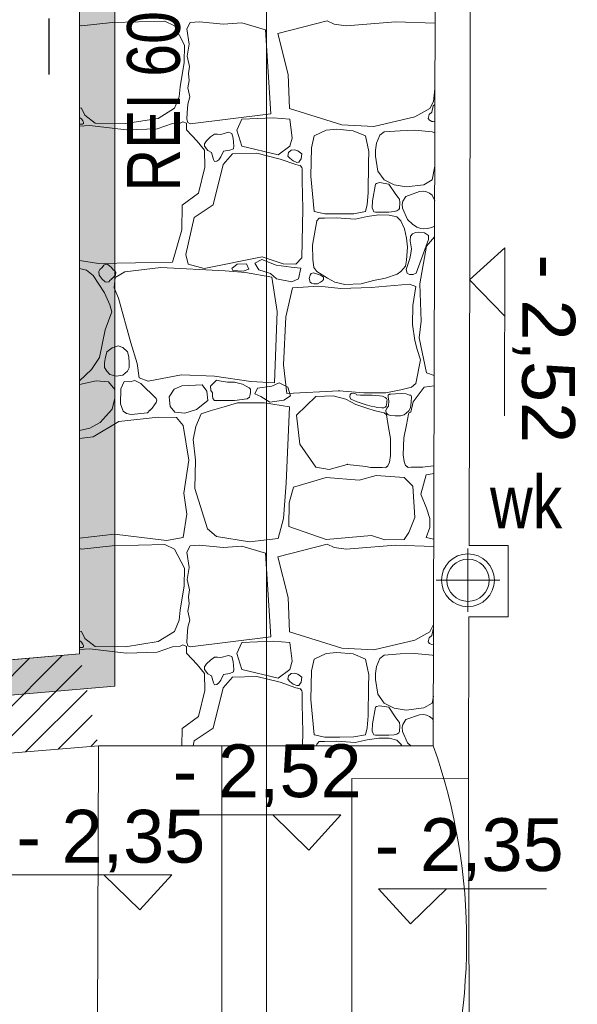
# Model space of a CAD drawing. Header units: millimetres. Extents: x -573548 to 674770, y -184010 to -47794.
# Tile 109 of 181: x 100697 to 102279, y -103819 to -101024. Entities that reach past the tile are written whole.
import ezdxf
from ezdxf.enums import TextEntityAlignment as Align

# ---------------------------------------------------------------- set-up
doc = ezdxf.new("R2010")
doc.units = ezdxf.units.MM
doc.linetypes.add('A.05 RZUT PODDASZA_is$0$Dot & Dashed', pattern=[670.277762, 317.5, -176.388889, 0, -176.388874])
for name, color, linetype, lineweight in [('A.02 RZUT PIWNICY_is$0$00 ZMIANY_Nr_pióra__2', 8, 'Continuous', 9), ('A.02 RZUT PIWNICY_is$0$00 ZMIANY_Nr_pióra__20', 8, 'Continuous', 9), ('A.02 RZUT PIWNICY_is$0$_HATCH_Nr_pióra__18', 8, 'Continuous', 9), ('A.02 RZUT PIWNICY_is$0$Annotation - Text_Nr_pióra__20', 8, 'Continuous', 9), ('A.02 RZUT PIWNICY_is$0$HATCH_Nr_pióra__18', 8, 'Continuous', 9), ('A.02 RZUT PIWNICY_is$0$Koty_Nr_pióra__1', 8, 'Continuous', 9), ('A.02 RZUT PIWNICY_is$0$Koty_Nr_pióra__61', 8, 'Continuous', 9), ('A.02 RZUT PIWNICY_is$0$Nowe_00 ZMIANY_Nr_pióra__59', 8, 'Continuous', 9), ('A.02 RZUT PIWNICY_is$0$opisy inne_Nr_pióra__1', 8, 'Continuous', 9), ('A.02 RZUT PIWNICY_is$0$OSIE_Nr_pióra__1', 8, 'Continuous', 9), ('A.02 RZUT PIWNICY_is$0$podciagi_Nr_pióra__1', 8, 'Continuous', 9), ('A.02 RZUT PIWNICY_is$0$SCHODY_Nr_pióra__1', 8, 'Continuous', 9), ('A.02 RZUT PIWNICY_is$0$Structural - Bearing_Nr_pióra__21', 8, 'Continuous', 9), ('A.02 RZUT PIWNICY_is$0$Structural - Grid', 8, 'Continuous', 9), ('A.02 RZUT PIWNICY_is$0$Structural - Grid_Nr_pióra__17', 8, 'Continuous', 9), ('A.02 RZUT PIWNICY_is$0$wod kan_Nr_pióra__2', 8, 'Continuous', 9)]:
    doc.layers.add(name, color=color, linetype=linetype, lineweight=lineweight)
doc.styles.add('A.02 RZUT PIWNICY_is$0$STYL_AUTOMATYCZNY_1', font='arial.ttf')
doc.styles.add('A.02 RZUT PIWNICY_is$0$STYL_AUTOMATYCZNY_4', font='arial.ttf', dxfattribs={"width": 0.8})
doc.styles.add('A.02 RZUT PIWNICY_is$0$STYL_AUTOMATYCZNY_7', font='arial.ttf', dxfattribs={"width": 0.8})

# ---------------------------------------------------------------- blocks, each defined once
blk = doc.blocks.new('*X106')
at = {"layer": 'A.02 RZUT PIWNICY_is$0$_HATCH_Nr_pióra__18'}
for p, q in [((101529.4, -101031.9), (101442.3, -101041.4)), ((101678.9, -101028.2), (101529.4, -101031.9)), ((101706.5, -101041.4), (101678.9, -101028.2)), ((101751.5, -101032.3), (101741.5, -101049.8)), ((101777.5, -101029.8), (101751.5, -101032.3)), ((101844.8, -101036.9), (101777.5, -101029.8)), ((101897.7, -101032.7), (101844.8, -101036.9)), ((101965.2, -101053), (101897.7, -101032.7)), ((102000, -101063.4), (102139.9, -101027)), ((102139.9, -101027), (102160.1, -101036.5)), ((102193.4, -101041.4), (102333.4, -101030.3)), ((102333.4, -101030.3), (102446.3, -101033.7)), ((101442.3, -101041.4), (101437.3, -101040)), ((101735, -101095.9), (101706.5, -101041.4)), ((101741.5, -101049.8), (101748.2, -101093.2)), ((101979.6, -101290.7), (101965.2, -101053)), ((102160.1, -101036.5), (102193.4, -101041.4)), ((102029.5, -101179.1), (102000, -101063.4)), ((101733.8, -101145.4), (101735, -101095.9)), ((101748.2, -101093.2), (101742.7, -101127.5)), ((101742.7, -101127.5), (101749.4, -101156.7)), ((101723, -101214.4), (101733.8, -101145.4)), ((101749.4, -101156.7), (101746.1, -101176.8)), ((101748, -101196.6), (101744.4, -101217.4)), ((101746.1, -101176.8), (101748, -101196.6)), ((102033.3, -101275.9), (102029.5, -101179.1)), ((101719.7, -101243.3), (101723, -101214.4)), ((101744.4, -101217.4), (101750, -101242.8)), ((102445.8, -101220), (102442, -101255.7)), ((101706.5, -101275.5), (101719.7, -101243.3)), ((101750, -101242.8), (101744.2, -101263.4)), ((102442, -101255.7), (102430.8, -101276.3)), ((101437.3, -101274.1), (101442.3, -101275.5)), ((101442.3, -101275.5), (101451.8, -101294.9)), ((101660.3, -101304), (101706.5, -101275.5)), ((101744.2, -101263.4), (101742.4, -101288.6)), ((102181.6, -101322.5), (102033.3, -101275.9)), ((102430.8, -101276.3), (102388.3, -101299.8)), ((102441.1, -101268.9), (102437, -101286.9)), ((102445.7, -101264.6), (102441.1, -101268.9)), ((101442.4, -101305.6), (101437.3, -101301.2)), ((101446.1, -101310.9), (101442.4, -101305.6)), ((101448.2, -101315.3), (101446.1, -101310.9)), ((101451.8, -101294.9), (101481.1, -101317.6)), ((101567.8, -101318.4), (101660.3, -101304)), ((101742.4, -101288.6), (101741.5, -101306.3)), ((101741.5, -101306.3), (101744.4, -101315.6)), ((101751.5, -101319.2), (101979.6, -101290.7)), ((101897.7, -101306.3), (101883.3, -101337.9)), ((101986.6, -101302.9), (101897.7, -101306.3)), ((102033.9, -101306.3), (101986.6, -101302.9)), ((102040.6, -101360), (102033.9, -101306.3)), ((102388.3, -101299.8), (102272, -101326.9)), ((102429.1, -101293.3), (102426.8, -101304.4)), ((102426.8, -101304.4), (102430, -101309.6)), ((102437, -101286.9), (102429.1, -101293.3)), ((102430, -101309.6), (102432.2, -101310.4)), ((102432.2, -101310.4), (102436.7, -101312.6)), ((102436.7, -101312.6), (102441.1, -101313)), ((101437.3, -101320.8), (101445.9, -101320.5)), ((101465.9, -101324.6), (101437.3, -101326.2)), ((101445.9, -101320.5), (101448.3, -101318.6)), ((101448.3, -101318.6), (101448.2, -101315.3)), ((101570.7, -101336.6), (101465.9, -101324.6)), ((101481.1, -101317.6), (101567.8, -101318.4)), ((101657.8, -101333.7), (101570.7, -101336.6)), ((101701.2, -101318.8), (101657.8, -101333.7)), ((101722.9, -101317.4), (101701.2, -101318.8)), ((101730.3, -101313.6), (101722.9, -101317.4)), ((101740.9, -101318.1), (101730.3, -101313.6)), ((101740.4, -101336.6), (101740.9, -101318.1)), ((101770.9, -101369.2), (101740.4, -101336.6)), ((101744.4, -101315.6), (101751.5, -101319.2)), ((101883.3, -101337.9), (101897.7, -101383)), ((102136.7, -101338), (102102.8, -101353.9)), ((102167.1, -101334.5), (102136.7, -101338)), ((102213.4, -101339), (102167.1, -101334.5)), ((102272, -101326.9), (102181.6, -101322.5)), ((102249, -101353.9), (102213.4, -101339)), ((102346.8, -101339), (102301.9, -101342)), ((102389, -101337.6), (102346.8, -101339)), ((102437.7, -101342), (102389, -101337.6)), ((102441.1, -101313), (102445.6, -101314)), ((101797.3, -101367.5), (101791.5, -101376.1)), ((101808.5, -101356.3), (101797.3, -101367.5)), ((101820.6, -101348.6), (101808.5, -101356.3)), ((101828.4, -101348.5), (101820.6, -101348.6)), ((101837.8, -101349.4), (101828.4, -101348.5)), ((101860.2, -101343.6), (101837.8, -101349.4)), ((101869.5, -101346.7), (101860.2, -101343.6)), ((101873.2, -101360.6), (101869.5, -101346.7)), ((101874.7, -101383.3), (101873.2, -101360.6)), ((102033.9, -101383), (102040.6, -101360)), ((102102.8, -101353.9), (102095.6, -101387.4)), ((102257.7, -101398.4), (102249, -101353.9)), ((102289.5, -101351.8), (102280.3, -101374.5)), ((102301.9, -101342), (102289.5, -101351.8)), ((102445.5, -101344.9), (102437.7, -101342)), ((101791.6, -101394.4), (101770.9, -101369.2)), ((101791.5, -101376.1), (101791.6, -101383)), ((101791.6, -101383), (101801.4, -101395.7)), ((101793.2, -101442.7), (101791.6, -101394.4)), ((101801.4, -101395.7), (101811.4, -101400.8)), ((101846.1, -101397.5), (101863.8, -101394.5)), ((101863.8, -101394.5), (101874.3, -101390.1)), ((101874.3, -101390.1), (101874.7, -101383.3)), ((101897.7, -101383), (102000.8, -101407.5)), ((102000.8, -101407.5), (102033.9, -101383)), ((102030.4, -101401.2), (102037.7, -101394.5)), ((102037.7, -101394.5), (102047.7, -101393.3)), ((102047.7, -101393.3), (102056.9, -101396.5)), ((102056.9, -101396.5), (102068, -101405)), ((102095.6, -101387.4), (102094, -101468.3)), ((102280.3, -101374.5), (102276.8, -101394.6)), ((102276.8, -101394.6), (102277.1, -101411.6)), ((101811.4, -101400.8), (101817.6, -101421.2)), ((101817.6, -101421.2), (101819.8, -101426.7)), ((101826.4, -101425.9), (101832.1, -101421.4)), ((101832.1, -101421.4), (101838, -101413)), ((101838, -101413), (101846.1, -101397.5)), ((101871.6, -101405.1), (101845.2, -101434.8)), ((101940.2, -101402.6), (101871.6, -101405.1)), ((102006.2, -101419.5), (101940.2, -101402.6)), ((102050.8, -101434.8), (102006.2, -101419.5)), ((102028.7, -101411), (102030.4, -101401.2)), ((102033.9, -101417.3), (102028.7, -101411)), ((102043, -101425), (102033.9, -101417.3)), ((102066.1, -101419.3), (102061.8, -101425.5)), ((102068, -101405), (102066.1, -101419.3)), ((102257.4, -101431.5), (102257.7, -101398.4)), ((102277.1, -101411.6), (102283.9, -101453.5)), ((101774.6, -101516.5), (101793.2, -101442.7)), ((101845.2, -101434.8), (101816.3, -101549.6)), ((101819.8, -101426.7), (101826.4, -101425.9)), ((102054.2, -101429), (102043, -101425)), ((102064.2, -101438.6), (102050.8, -101434.8)), ((102059.2, -101428.4), (102054.2, -101429)), ((102061.8, -101425.5), (102059.2, -101428.4)), ((102068.4, -101443.6), (102064.2, -101438.6)), ((102068.6, -101447.6), (102068.4, -101443.6)), ((102069, -101481.5), (102068.6, -101447.6)), ((102256.2, -101515.2), (102257.4, -101431.5)), ((102437.7, -101478.7), (102445.3, -101439.3)), ((102094, -101468.3), (102102.8, -101568.6)), ((102283.9, -101453.5), (102301.9, -101478.7)), ((102301.9, -101478.7), (102330.1, -101493)), ((102414.3, -101492.4), (102437.7, -101478.7)), ((102070.6, -101561.1), (102069, -101481.5)), ((102277.1, -101490.5), (102268.3, -101537.9)), ((102280.3, -101488.5), (102277.1, -101490.5)), ((102288.8, -101486.1), (102280.3, -101488.5)), ((102314.8, -101490.5), (102288.8, -101486.1)), ((102332.6, -101517.3), (102314.8, -101490.5)), ((102330.1, -101493), (102364.1, -101498.4)), ((102364.1, -101498.4), (102414.3, -101492.4)), ((101728.8, -101550.4), (101774.6, -101516.5)), ((102253.7, -101548.5), (102256.2, -101515.2)), ((102340.2, -101528), (102332.6, -101517.3)), ((102344.8, -101533.3), (102340.2, -101528)), ((102346.3, -101543.3), (102344.8, -101533.3)), ((102363.2, -101525.6), (102354.3, -101539.1)), ((102401.6, -101511.6), (102363.2, -101525.6)), ((102414.2, -101511.1), (102401.6, -101511.6)), ((102422.2, -101513), (102414.2, -101511.1)), ((102430.6, -101516.7), (102422.2, -101513)), ((102437.5, -101522.3), (102430.6, -101516.7)), ((102445, -101538.3), (102437.5, -101522.3)), ((101727.2, -101620.2), (101728.8, -101550.4)), ((101816.3, -101549.6), (101762.7, -101585.5)), ((102068.1, -101700.2), (102070.6, -101561.1)), ((102249, -101568.6), (102253.7, -101548.5)), ((102268.3, -101537.9), (102268, -101558.1)), ((102268, -101558.1), (102270.6, -101565.1)), ((102337.6, -101566.9), (102343, -101563)), ((102343, -101563), (102345, -101559.6)), ((102345, -101559.6), (102346.3, -101543.3)), ((102354.3, -101539.1), (102352.3, -101548.2)), ((102352.3, -101548.2), (102353.9, -101559.3)), ((102353.9, -101559.3), (102367.7, -101591.3)), ((101762.7, -101585.5), (101739.1, -101690.8)), ((102102.8, -101568.6), (102133.2, -101575.4)), ((102116.9, -101587.8), (102110.6, -101594.8)), ((102131.9, -101587.3), (102116.9, -101587.8)), ((102166.7, -101586.8), (102131.9, -101587.3)), ((102133.2, -101575.4), (102175.6, -101574.9)), ((102219.7, -101590.1), (102166.7, -101586.8)), ((102175.6, -101574.9), (102215.8, -101574.7)), ((102215.8, -101574.7), (102249, -101568.6)), ((102253, -101582.8), (102219.7, -101590.1)), ((102286.9, -101578.1), (102253, -101582.8)), ((102270.6, -101565.1), (102272.2, -101569.1)), ((102272.2, -101569.1), (102277.1, -101570)), ((102277.1, -101570), (102314.8, -101570)), ((102315.4, -101578.6), (102286.9, -101578.1)), ((102314.8, -101570), (102330.4, -101568.7)), ((102337.4, -101583.5), (102315.4, -101578.6)), ((102330.4, -101568.7), (102337.6, -101566.9)), ((102349.3, -101594.8), (102337.4, -101583.5)), ((102367.7, -101591.3), (102382.4, -101604)), ((101701.2, -101712.6), (101727.2, -101620.2)), ((102110.6, -101594.8), (102098.6, -101664.5)), ((102359.1, -101617.5), (102349.3, -101594.8)), ((102364.7, -101644.3), (102359.1, -101617.5)), ((102382.4, -101604), (102394, -101613)), ((102394, -101613), (102405.3, -101617.2)), ((102405.3, -101617.2), (102412.3, -101617.7)), ((102412.3, -101617.7), (102424.4, -101616.8)), ((102424.4, -101616.8), (102437, -101613.7)), ((102437, -101613.7), (102444.8, -101610.3)), ((102367.8, -101669.6), (102364.7, -101644.3)), ((102376.5, -101638.8), (102375.4, -101651.5)), ((102381.7, -101631.6), (102376.5, -101638.8)), ((102390.5, -101628), (102381.7, -101631.6)), ((102398.4, -101627), (102390.5, -101628)), ((102392.5, -101743.2), (102427.1, -101648.1)), ((102416, -101628.9), (102398.4, -101627)), ((102427.3, -101636.3), (102416, -101628.9)), ((102444.8, -101640.2), (102422.2, -101666.8)), ((102427.1, -101648.1), (102427.8, -101641)), ((102427.8, -101641), (102427.3, -101636.3)), ((102098.6, -101664.5), (102099.1, -101704.2)), ((102365.2, -101706.5), (102367.8, -101669.6)), ((102375.4, -101651.5), (102379.2, -101674.9)), ((102379.2, -101674.9), (102377.3, -101687.3)), ((102422.2, -101666.8), (102402.8, -101774.1)), ((101739.1, -101690.8), (101745.3, -101717.6)), ((101790.7, -101730), (101955.9, -101696.9)), ((101955.9, -101696.9), (102015.3, -101716.8)), ((102050.8, -101717.6), (102068.1, -101700.2)), ((102099.1, -101704.2), (102102.4, -101727.4)), ((102374.7, -101701.6), (102364.5, -101733)), ((102377.3, -101687.3), (102374.7, -101701.6)), ((101437.3, -101707.6), (101491, -101715.9)), ((101456.8, -101734.9), (101437.3, -101730.7)), ((101491, -101715.9), (101701.2, -101712.6)), ((101501, -101727.5), (101495, -101733.6)), ((101506.5, -101720.4), (101501, -101727.5)), ((101511.8, -101718.2), (101506.5, -101720.4)), ((101517.1, -101719.2), (101511.8, -101718.2)), ((101527.8, -101727.5), (101517.1, -101719.2)), ((101532.4, -101734), (101527.8, -101727.5)), ((101668.1, -101727.5), (101566.2, -101739.5)), ((101850.2, -101736.6), (101668.1, -101727.5)), ((101745.3, -101717.6), (101790.7, -101730)), ((101869.5, -101730.3), (101884.7, -101718.1)), ((101871.9, -101735.7), (101869.5, -101730.3)), ((101884.7, -101718.1), (101911.2, -101717.1)), ((101918, -101731.8), (101901.9, -101738.2)), ((101911.2, -101717.1), (101918, -101731.8)), ((101954.3, -101704.8), (101934.2, -101715.1)), ((101934.2, -101715.1), (101946, -101733.8)), ((101995.6, -101720.5), (101954.3, -101704.8)), ((102037.8, -101726.4), (101995.6, -101720.5)), ((102015.3, -101716.8), (102050.8, -101717.6)), ((102065.2, -101729.4), (102037.8, -101726.4)), ((102058.9, -101759.3), (102065.2, -101729.4)), ((102102.4, -101727.4), (102110.6, -101739)), ((102349.3, -101739), (102362.6, -101723.9)), ((102362.6, -101723.9), (102365.2, -101706.5)), ((101475.8, -101749.8), (101456.8, -101734.9)), ((101508.4, -101799.7), (101475.8, -101749.8)), ((101495, -101733.6), (101491.5, -101739)), ((101491.5, -101739), (101493.3, -101749.4)), ((101493.3, -101749.4), (101501, -101760.5)), ((101527.8, -101760.5), (101539.6, -101749)), ((101537.3, -101736.6), (101532.4, -101734)), ((101538.5, -101756), (101535.6, -101785.3)), ((101540.4, -101741.9), (101537.3, -101736.6)), ((101566.2, -101739.5), (101538.5, -101756)), ((101539.6, -101749), (101540.4, -101741.9)), ((101908.4, -101741.9), (101850.2, -101736.6)), ((101901.9, -101738.2), (101871.9, -101735.7)), ((101983, -101755.1), (101908.4, -101741.9)), ((101946, -101733.8), (101978.9, -101744.6)), ((101978.9, -101744.6), (101996.1, -101759.3)), ((101998, -101852.2), (101983, -101755.1)), ((101996.1, -101759.3), (102039.2, -101768.1)), ((102039.2, -101768.1), (102058.9, -101759.3)), ((102091.5, -101749.2), (102088.7, -101758.4)), ((102088.7, -101758.4), (102091.5, -101769.4)), ((102094.3, -101744.1), (102091.5, -101749.2)), ((102101, -101743), (102094.3, -101744.1)), ((102120.5, -101749.2), (102101, -101743)), ((102110.6, -101739), (102141.2, -101758.2)), ((102129.9, -101755.2), (102120.5, -101749.2)), ((102129.4, -101761.3), (102129.9, -101755.2)), ((102141.2, -101758.2), (102161.6, -101769.4)), ((102271.5, -101764.8), (102305.8, -101757.3)), ((102305.8, -101757.3), (102338.3, -101746.8)), ((102338.3, -101746.8), (102349.3, -101739)), ((102364.5, -101733), (102366.8, -101743.6)), ((102366.8, -101743.6), (102373.9, -101747.4)), ((102373.9, -101747.4), (102384.2, -101746.9)), ((102384.2, -101746.9), (102392.5, -101743.2)), ((101501, -101760.5), (101510.3, -101767.9)), ((101510.3, -101767.9), (101515, -101769.3)), ((101515, -101769.3), (101519.9, -101767.8)), ((101519.9, -101767.8), (101523.3, -101764.3)), ((101523.3, -101764.3), (101527.8, -101760.5)), ((101535.6, -101785.3), (101547.4, -101814.6)), ((102041.8, -101784.8), (102022.4, -101867.7)), ((102116.5, -101780.3), (102041.8, -101784.8)), ((102091.5, -101769.4), (102095.5, -101772.3)), ((102095.5, -101772.3), (102102.2, -101773.8)), ((102102.2, -101773.8), (102112.1, -101774.3)), ((102112.1, -101774.3), (102120.5, -101769.4)), ((102178.7, -101787.2), (102116.5, -101780.3)), ((102120.5, -101769.4), (102126.6, -101765.8)), ((102126.6, -101765.8), (102129.4, -101761.3)), ((102161.6, -101769.4), (102190.1, -101776)), ((102264.6, -101784.4), (102178.7, -101787.2)), ((102190.1, -101776), (102236.6, -101773.4)), ((102236.6, -101773.4), (102271.5, -101764.8)), ((102373.3, -101775), (102264.6, -101784.4)), ((102391.5, -101781.8), (102373.3, -101775)), ((102383, -101835.3), (102391.5, -101781.8)), ((102402.8, -101774.1), (102406.9, -101879.4)), ((101522.8, -101833.6), (101508.4, -101799.7)), ((101547.4, -101814.6), (101583.1, -101940.9)), ((101528.6, -101853.4), (101522.8, -101833.6)), ((102382.1, -101889.5), (102383, -101835.3)), ((101509.6, -101904.2), (101528.6, -101853.4)), ((101990.1, -102054.8), (101998, -101852.2)), ((102022.4, -101867.7), (102015.9, -102003.4)), ((102388.5, -101934.8), (102382.1, -101889.5)), ((102406.9, -101879.4), (102401.2, -101926.9)), ((101493.9, -101983.4), (101509.6, -101904.2)), ((102401.2, -101926.9), (102422.2, -102026.8)), ((101529.4, -101955.1), (101514.8, -101967)), ((101546.4, -101950.2), (101529.4, -101955.1)), ((101560.2, -101954.4), (101546.4, -101950.2)), ((101573.5, -101967), (101560.2, -101954.4)), ((101583.1, -101940.9), (101600.4, -102000.3)), ((102395.5, -101960.1), (102388.5, -101934.8)), ((101471.6, -102016.9), (101493.9, -101983.4)), ((101514.8, -101967), (101510.1, -101986.5)), ((101577.3, -101981.3), (101573.5, -101967)), ((101577.8, -101997), (101577.3, -101981.3)), ((102404.4, -101990.1), (102395.5, -101960.1)), ((101508.2, -101998.6), (101508, -102011)), ((101508, -102011), (101514.8, -102022.2)), ((101510.1, -101986.5), (101508.2, -101998.6)), ((101577.9, -102012), (101577.8, -101997)), ((101600.4, -102000.3), (101606.2, -102041.2)), ((102015.9, -102003.4), (102025.9, -102085.1)), ((102391.5, -102057.3), (102404.4, -101990.1)), ((101437.3, -102049.1), (101471.6, -102016.9)), ((101514.8, -102022.2), (101523.5, -102031.6)), ((101523.5, -102031.6), (101542.1, -102036.2)), ((101542.1, -102036.2), (101559.8, -102032.8)), ((101559.8, -102032.8), (101573.5, -102022.2)), ((101573.5, -102022.2), (101577.9, -102012)), ((101632.2, -102049.9), (101726.3, -102032.5)), ((101726.3, -102032.5), (101820, -102035.8)), ((101820, -102035.8), (101923.7, -102051.5)), ((102422.2, -102026.8), (102443.8, -102034.2)), ((101484, -102049.5), (101437.3, -102059.3)), ((101519.1, -102052.4), (101484, -102049.5)), ((101537.7, -102073.8), (101519.1, -102052.4)), ((101563.7, -102051.1), (101554.4, -102071.8)), ((101579.9, -102051.7), (101563.7, -102051.1)), ((101594.3, -102048), (101579.9, -102051.7)), ((101611.6, -102056.5), (101594.3, -102048)), ((101606.2, -102041.2), (101632.2, -102049.9)), ((101654.5, -102099.4), (101611.6, -102056.5)), ((101727.2, -102063.5), (101705.7, -102072.6)), ((101785, -102061), (101727.2, -102063.5)), ((101798.6, -102078.8), (101785, -102061)), ((101820, -102052.8), (101808.5, -102064.7)), ((101808.5, -102064.7), (101809.5, -102076.5)), ((101826, -102047.2), (101820, -102052.8)), ((101839, -102050.2), (101826, -102047.2)), ((101856.8, -102053.1), (101839, -102050.2)), ((101877, -102052.8), (101856.8, -102053.1)), ((101899.9, -102058.8), (101877, -102052.8)), ((101909.7, -102064.2), (101899.9, -102058.8)), ((101919, -102068.8), (101909.7, -102064.2)), ((101923.7, -102051.5), (101990.1, -102054.8)), ((101942.1, -102070.3), (101982.4, -102064.3)), ((101982.4, -102064.3), (102004.1, -102055.2)), ((102004.1, -102055.2), (102028.2, -102067.3)), ((102028.2, -102067.3), (102036, -102092)), ((102348.5, -102074.6), (102378.8, -102067.3)), ((102378.8, -102067.3), (102391.5, -102057.3)), ((102383.7, -102108.8), (102415.2, -102067.6)), ((102415.2, -102067.6), (102443.7, -102063.2)), ((101537.3, -102098.6), (101537.7, -102073.8)), ((101554.4, -102071.8), (101553.8, -102114.3)), ((101705.7, -102072.6), (101691.9, -102094.9)), ((101691.9, -102094.9), (101694.6, -102121.7)), ((101800.9, -102104.7), (101798.6, -102078.8)), ((101809.5, -102076.5), (101814.3, -102083.5)), ((101814.3, -102083.5), (101814.1, -102090.8)), ((101814.1, -102090.8), (101815, -102099.2)), ((101922.5, -102072.7), (101919, -102068.8)), ((101919.8, -102095.9), (101921.7, -102087.8)), ((101921.7, -102087.8), (101922.6, -102081.2)), ((101922.6, -102081.2), (101922.5, -102072.7)), ((101934.3, -102086.5), (101942.1, -102070.3)), ((101951.7, -102093.8), (101934.3, -102086.5)), ((101977, -102109.4), (101951.7, -102093.8)), ((102036, -102092), (102017.3, -102104.6)), ((102025.9, -102085.1), (102173.7, -102077.6)), ((102108.2, -102094.2), (102052.7, -102147.1)), ((102156.8, -102091.6), (102108.2, -102094.2)), ((102193.1, -102101.4), (102156.8, -102091.6)), ((102173.7, -102077.6), (102244, -102082.9)), ((102205.4, -102088.5), (102204.3, -102095.1)), ((102204.3, -102095.1), (102207.1, -102101.4)), ((102208.3, -102085.1), (102205.4, -102088.5)), ((102214.3, -102084.6), (102208.3, -102085.1)), ((102218.6, -102085.4), (102214.3, -102084.6)), ((102221.9, -102086.9), (102218.6, -102085.4)), ((102223.6, -102088.9), (102221.9, -102086.9)), ((102234.4, -102089.8), (102223.6, -102088.9)), ((102267.6, -102089.7), (102234.4, -102089.8)), ((102244, -102082.9), (102306.8, -102082.9)), ((102288.8, -102091.6), (102267.6, -102089.7)), ((102297.2, -102093), (102288.8, -102091.6)), ((102304.9, -102096.6), (102297.2, -102093)), ((102306.8, -102082.9), (102348.5, -102074.6)), ((102313.3, -102089.7), (102312.9, -102095.9)), ((102316.4, -102086.7), (102313.3, -102089.7)), ((102320.1, -102087), (102316.4, -102086.7)), ((102333.4, -102086.1), (102320.1, -102087)), ((102352, -102085.2), (102333.4, -102086.1)), ((102364.2, -102086.4), (102352, -102085.2)), ((102373.3, -102089.7), (102364.2, -102086.4)), ((102377.3, -102090.2), (102373.3, -102089.7)), ((102379.3, -102094.7), (102377.3, -102090.2)), ((102378.7, -102109.7), (102379.3, -102094.7)), ((101530.1, -102129.3), (101537.3, -102098.6)), ((101553.8, -102114.3), (101561.3, -102135.1)), ((101643.4, -102127), (101650.3, -102117.8)), ((101650.3, -102117.8), (101655.1, -102110.8)), ((101656.1, -102103.8), (101654.5, -102099.4)), ((101655.1, -102110.8), (101656.1, -102103.8)), ((101694.6, -102121.7), (101707.8, -102138.6)), ((101768.9, -102130.4), (101800.9, -102104.7)), ((101847.7, -102123.4), (101807.7, -102134.9)), ((101815, -102099.2), (101820, -102104.8)), ((101820, -102104.8), (101877, -102104.8)), ((101885.7, -102111.8), (101847.7, -102123.4)), ((101877, -102104.8), (101913.3, -102100.3)), ((101924.1, -102111.8), (101885.7, -102111.8)), ((101913.3, -102100.3), (101919.8, -102095.9)), ((101962.5, -102111.8), (101924.1, -102111.8)), ((102033.4, -102123.5), (101962.5, -102111.8)), ((102017.3, -102104.6), (101977, -102109.4)), ((102024, -102339.6), (102033.4, -102123.5)), ((102221.7, -102116.1), (102193.1, -102101.4)), ((102207.1, -102101.4), (102225.1, -102108.9)), ((102255, -102127.5), (102221.7, -102116.1)), ((102225.1, -102108.9), (102250.1, -102117)), ((102250.1, -102117), (102265.2, -102121)), ((102265.2, -102121), (102274.7, -102122.7)), ((102274.7, -102122.7), (102282.4, -102125.2)), ((102307.9, -102099.4), (102304.9, -102096.6)), ((102304.9, -102123.7), (102307, -102121.1)), ((102307, -102121.1), (102307.8, -102117.3)), ((102307.8, -102117.3), (102308.9, -102111.7)), ((102309.8, -102103.1), (102307.9, -102099.4)), ((102308.9, -102111.7), (102309.3, -102107.3)), ((102313.8, -102121), (102309, -102126.7)), ((102309.3, -102107.3), (102309.8, -102103.1)), ((102312.9, -102095.9), (102314.8, -102106.1)), ((102314.8, -102106.1), (102313.8, -102121)), ((102376, -102126.2), (102378.7, -102109.7)), ((102377.4, -102138.6), (102383.7, -102108.8)), ((101496, -102167.1), (101530.1, -102129.3)), ((101561.3, -102135.1), (101570.9, -102142.1)), ((101570.9, -102142.1), (101583.9, -102144.4)), ((101583.9, -102144.4), (101630.2, -102140)), ((101630.2, -102140), (101636.5, -102133)), ((101636.4, -102133.3), (101643.4, -102127)), ((101707.8, -102138.6), (101736.2, -102141.5)), ((101736.2, -102141.5), (101768.9, -102130.4)), ((101782, -102142.6), (101766.9, -102178.5)), ((101807.7, -102134.9), (101782, -102142.6)), ((102052.7, -102147.1), (102062.5, -102228.8)), ((102273.3, -102133.1), (102255, -102127.5)), ((102293.1, -102138.3), (102273.3, -102133.1)), ((102282.4, -102125.2), (102294.9, -102126.3)), ((102301.6, -102140), (102293.1, -102138.3)), ((102294.9, -102126.3), (102300.6, -102125.8)), ((102300.6, -102125.8), (102304.9, -102123.7)), ((102308.2, -102145.4), (102301.6, -102140)), ((102309, -102126.7), (102306.3, -102133.3)), ((102306.3, -102133.3), (102307.7, -102140.4)), ((102307.7, -102140.4), (102313.3, -102145.4)), ((102313.3, -102176.1), (102308.2, -102145.4)), ((102313.3, -102145.4), (102320.7, -102147.5)), ((102320.7, -102147.5), (102332.4, -102148.7)), ((102332.4, -102148.7), (102347.8, -102148.5)), ((102347.8, -102148.5), (102358, -102145.4)), ((102358, -102145.4), (102372, -102134.5)), ((102364.6, -102174.3), (102370.6, -102143.8)), ((102370.6, -102143.8), (102372.4, -102139.1)), ((102372, -102134.5), (102376, -102126.2)), ((102372.4, -102139.1), (102377.4, -102138.6)), ((101466.3, -102184), (101496, -102167.1)), ((101548.4, -102164.6), (101476.2, -102208.4)), ((101660.7, -102152.3), (101548.4, -102164.6)), ((101712.3, -102153.1), (101660.7, -102152.3)), ((101731.3, -102176.1), (101712.3, -102153.1)), ((101747.4, -102274.4), (101731.3, -102176.1)), ((101766.9, -102178.5), (101759.4, -102216.1)), ((102320, -102212.9), (102313.3, -102176.1)), ((102357, -102211), (102364.6, -102174.3)), ((101437.3, -102190.5), (101466.3, -102184)), ((101476.2, -102208.4), (101437.3, -102212.9)), ((101759.4, -102216.1), (101765.9, -102274.2)), ((102062.5, -102228.8), (102108.2, -102294.2)), ((102320, -102261), (102320, -102212.9)), ((102355.7, -102259), (102357, -102211)), ((102316.5, -102280.4), (102320, -102261)), ((102358.6, -102278.6), (102355.7, -102259)), ((101732.9, -102368.6), (101747.4, -102274.4)), ((101765.9, -102274.2), (101764.3, -102354.9)), ((102145.2, -102301.3), (102196.7, -102286.6)), ((102196.7, -102286.6), (102249.9, -102292.5)), ((102308.2, -102294.2), (102312.4, -102290.9)), ((102312.4, -102290.9), (102316.5, -102280.4)), ((102362.4, -102289.2), (102358.6, -102278.6)), ((102366.5, -102292.6), (102362.4, -102289.2)), ((102443.1, -102290.9), (102424.8, -102292.4)), ((102108.2, -102294.2), (102145.2, -102301.3)), ((102279.4, -102317.8), (102230.3, -102331.4)), ((102249.9, -102292.5), (102263.2, -102294.9)), ((102263.2, -102294.9), (102296.3, -102295.5)), ((102358.7, -102323.6), (102279.4, -102317.8)), ((102296.3, -102295.5), (102304.9, -102296.4)), ((102304.9, -102296.4), (102308.2, -102294.2)), ((102369.8, -102294.9), (102366.5, -102292.6)), ((102378.4, -102294.2), (102369.8, -102294.9)), ((102411.5, -102294.5), (102378.4, -102294.2)), ((102405.7, -102370.6), (102421, -102316.1)), ((102424.8, -102292.4), (102411.5, -102294.5)), ((102421, -102316.1), (102443.1, -102312.6)), ((102016.2, -102439.8), (102024, -102339.6)), ((102136.9, -102323.6), (102044.4, -102351.2)), ((102230.3, -102331.4), (102136.9, -102323.6)), ((102383.4, -102348.3), (102358.7, -102323.6)), ((101741.6, -102427.6), (101732.9, -102368.6)), ((101764.3, -102354.9), (101800.2, -102469.3)), ((102044.4, -102351.2), (102031.9, -102395.3)), ((102388.8, -102437.1), (102383.4, -102348.3)), ((102422.2, -102410.7), (102405.7, -102370.6)), ((102031.9, -102395.3), (102031.1, -102462.5)), ((101731.3, -102494.1), (101741.6, -102427.6)), ((102430.9, -102440), (102422.2, -102410.7)), ((102000.6, -102496.7), (102016.2, -102439.8)), ((102371.8, -102479.6), (102388.8, -102437.1)), ((102431.3, -102465.6), (102430.9, -102440)), ((101437.3, -102495.9), (101536.5, -102484.6)), ((101536.5, -102484.6), (101684.2, -102502.3)), ((101800.2, -102469.3), (101825.8, -102490.8)), ((102031.1, -102462.5), (102136.9, -102499.4)), ((102358.7, -102499.4), (102371.8, -102479.6)), ((102421, -102494.1), (102431.3, -102465.6)), ((101678.9, -102513.9), (101529.4, -102517.6)), ((101706.5, -102527.1), (101678.9, -102513.9)), ((101684.2, -102502.3), (101731.3, -102494.1)), ((101825.8, -102490.8), (101919.1, -102506.4)), ((101919.1, -102506.4), (102000.6, -102496.7)), ((102000, -102549.1), (102139.9, -102512.6)), ((102136.9, -102499.4), (102265.3, -102488.3)), ((102139.9, -102512.6), (102160.1, -102522.1)), ((102265.3, -102488.3), (102303.7, -102500.7)), ((102303.7, -102500.7), (102358.7, -102499.4)), ((102442.6, -102498.7), (102421, -102494.1)), ((101442.3, -102527.1), (101437.3, -102525.7)), ((101529.4, -102517.6), (101442.3, -102527.1)), ((101735, -102581.6), (101706.5, -102527.1)), ((101751.5, -102518), (101741.5, -102535.5)), ((101741.5, -102535.5), (101748.2, -102578.9)), ((101777.5, -102515.4), (101751.5, -102518)), ((101844.8, -102522.5), (101777.5, -102515.4)), ((101897.7, -102518.4), (101844.8, -102522.5)), ((101965.2, -102538.6), (101897.7, -102518.4)), ((101979.6, -102776.4), (101965.2, -102538.6)), ((102160.1, -102522.1), (102193.4, -102527.1)), ((102193.4, -102527.1), (102333.4, -102515.9)), ((102333.4, -102515.9), (102442.5, -102519.2)), ((102029.5, -102664.8), (102000, -102549.1)), ((101733.8, -102631.1), (101735, -102581.6)), ((101748.2, -102578.9), (101742.7, -102613.1)), ((101742.7, -102613.1), (101749.4, -102642.3)), ((101723, -102700), (101733.8, -102631.1)), ((101749.4, -102642.3), (101746.1, -102662.5)), ((101748, -102682.3), (101744.4, -102703)), ((101746.1, -102662.5), (101748, -102682.3)), ((102033.3, -102761.5), (102029.5, -102664.8)), ((101719.7, -102728.9), (101723, -102700)), ((101744.4, -102703), (101750, -102728.4)), ((101706.5, -102761.1), (101719.7, -102728.9)), ((101750, -102728.4), (101744.2, -102749)), ((101437.3, -102759.8), (101442.3, -102761.1)), ((101442.3, -102761.1), (101451.8, -102780.5)), ((101660.3, -102789.6), (101706.5, -102761.1)), ((101744.2, -102749), (101742.4, -102774.3)), ((102181.6, -102808.1), (102033.3, -102761.5)), ((102430.8, -102762), (102388.3, -102785.5)), ((102442, -102741.4), (102430.8, -102762)), ((102441.1, -102754.5), (102437, -102772.6)), ((102441.9, -102753.8), (102441.1, -102754.5)), ((101442.4, -102791.2), (101437.3, -102786.9)), ((101446.1, -102796.5), (101442.4, -102791.2)), ((101451.8, -102780.5), (101481.1, -102803.2)), ((101567.8, -102804.1), (101660.3, -102789.6)), ((101742.4, -102774.3), (101741.5, -102792)), ((101741.5, -102792), (101744.4, -102801.3)), ((101751.5, -102804.9), (101979.6, -102776.4)), ((101897.7, -102792), (101883.3, -102823.6)), ((101986.6, -102788.6), (101897.7, -102792)), ((102033.9, -102792), (101986.6, -102788.6)), ((102040.6, -102845.6), (102033.9, -102792)), ((102388.3, -102785.5), (102272, -102812.6)), ((102429.1, -102779), (102426.8, -102790)), ((102426.8, -102790), (102430, -102795.3)), ((102437, -102772.6), (102429.1, -102779)), ((101437.3, -102806.4), (101445.9, -102806.2)), ((101465.9, -102810.3), (101437.3, -102811.8)), ((101445.9, -102806.2), (101448.3, -102804.2)), ((101448.2, -102801), (101446.1, -102796.5)), ((101448.3, -102804.2), (101448.2, -102801)), ((101570.7, -102822.2), (101465.9, -102810.3)), ((101481.1, -102803.2), (101567.8, -102804.1)), ((101657.8, -102819.3), (101570.7, -102822.2)), ((101701.2, -102804.5), (101657.8, -102819.3)), ((101722.9, -102803), (101701.2, -102804.5)), ((101730.3, -102799.2), (101722.9, -102803)), ((101740.9, -102803.7), (101730.3, -102799.2)), ((101740.4, -102822.2), (101740.9, -102803.7)), ((101770.9, -102854.8), (101740.4, -102822.2)), ((101744.4, -102801.3), (101751.5, -102804.9)), ((102167.1, -102820.2), (102136.7, -102823.7)), ((102213.4, -102824.7), (102167.1, -102820.2)), ((102272, -102812.6), (102181.6, -102808.1)), ((102430, -102795.3), (102432.2, -102796)), ((102432.2, -102796), (102436.7, -102798.3)), ((102436.7, -102798.3), (102441.1, -102798.7)), ((102441.1, -102798.7), (102441.8, -102798.9)), ((101808.5, -102841.9), (101797.3, -102853.1)), ((101820.6, -102834.3), (101808.5, -102841.9)), ((101828.4, -102834.2), (101820.6, -102834.3)), ((101837.8, -102835), (101828.4, -102834.2)), ((101860.2, -102829.2), (101837.8, -102835)), ((101869.5, -102832.4), (101860.2, -102829.2)), ((101873.2, -102846.3), (101869.5, -102832.4)), ((101874.7, -102869), (101873.2, -102846.3)), ((101883.3, -102823.6), (101897.7, -102868.7)), ((102033.9, -102868.7), (102040.6, -102845.6)), ((102102.8, -102839.6), (102095.6, -102873.1)), ((102136.7, -102823.7), (102102.8, -102839.6)), ((102249, -102839.6), (102213.4, -102824.7)), ((102257.7, -102884.1), (102249, -102839.6)), ((102289.5, -102837.5), (102280.3, -102860.2)), ((102301.9, -102827.7), (102289.5, -102837.5)), ((102346.8, -102824.7), (102301.9, -102827.7)), ((102389, -102823.3), (102346.8, -102824.7)), ((102437.7, -102827.7), (102389, -102823.3)), ((102441.7, -102829.2), (102437.7, -102827.7)), ((101791.6, -102880), (101770.9, -102854.8)), ((101797.3, -102853.1), (101791.5, -102861.7)), ((101791.5, -102861.7), (101791.6, -102868.7)), ((101791.6, -102868.7), (101801.4, -102881.4)), ((101863.8, -102880.1), (101874.3, -102875.8)), ((101874.3, -102875.8), (101874.7, -102869)), ((101897.7, -102868.7), (102000.8, -102893.2)), ((102000.8, -102893.2), (102033.9, -102868.7)), ((102095.6, -102873.1), (102094, -102954)), ((102280.3, -102860.2), (102276.8, -102880.3)), ((101793.2, -102928.3), (101791.6, -102880)), ((101801.4, -102881.4), (101811.4, -102886.4)), ((101811.4, -102886.4), (101817.6, -102906.9)), ((101832.1, -102907), (101838, -102898.7)), ((101838, -102898.7), (101846.1, -102883.1)), ((101871.6, -102890.8), (101845.2, -102920.5)), ((101846.1, -102883.1), (101863.8, -102880.1)), ((101940.2, -102888.3), (101871.6, -102890.8)), ((102006.2, -102905.2), (101940.2, -102888.3)), ((102050.8, -102920.5), (102006.2, -102905.2)), ((102028.7, -102896.6), (102030.4, -102886.9)), ((102033.9, -102902.9), (102028.7, -102896.6)), ((102030.4, -102886.9), (102037.7, -102880.2)), ((102043, -102910.7), (102033.9, -102902.9)), ((102037.7, -102880.2), (102047.7, -102879)), ((102047.7, -102879), (102056.9, -102882.2)), ((102056.9, -102882.2), (102068, -102890.7)), ((102066.1, -102904.9), (102061.8, -102911.2)), ((102068, -102890.7), (102066.1, -102904.9)), ((102257.4, -102917.1), (102257.7, -102884.1)), ((102276.8, -102880.3), (102277.1, -102897.2)), ((102277.1, -102897.2), (102283.9, -102939.1)), ((101774.6, -103002.2), (101793.2, -102928.3)), ((101845.2, -102920.5), (101816.3, -103035.2)), ((101817.6, -102906.9), (101819.8, -102912.3)), ((101819.8, -102912.3), (101826.4, -102911.5)), ((101826.4, -102911.5), (101832.1, -102907)), ((102054.2, -102914.6), (102043, -102910.7)), ((102064.2, -102924.2), (102050.8, -102920.5)), ((102059.2, -102914), (102054.2, -102914.6)), ((102061.8, -102911.2), (102059.2, -102914)), ((102068.4, -102929.3), (102064.2, -102924.2)), ((102068.6, -102933.3), (102068.4, -102929.3)), ((102069, -102967.1), (102068.6, -102933.3)), ((102256.2, -103000.8), (102257.4, -102917.1)), ((102094, -102954), (102102.8, -103054.3)), ((102283.9, -102939.1), (102301.9, -102964.3)), ((102437.7, -102964.3), (102441.5, -102944.8)), ((102070.6, -103046.8), (102069, -102967.1)), ((102277.1, -102976.2), (102268.3, -103023.5)), ((102280.3, -102974.1), (102277.1, -102976.2)), ((102288.8, -102971.7), (102280.3, -102974.1)), ((102314.8, -102976.2), (102288.8, -102971.7)), ((102301.9, -102964.3), (102330.1, -102978.6)), ((102332.6, -103003), (102314.8, -102976.2)), ((102330.1, -102978.6), (102364.1, -102984)), ((102364.1, -102984), (102414.3, -102978.1)), ((102414.3, -102978.1), (102437.7, -102964.3)), ((101728.8, -103036.1), (101774.6, -103002.2)), ((102253.7, -103034.2), (102256.2, -103000.8)), ((102340.2, -103013.7), (102332.6, -103003)), ((102344.8, -103019), (102340.2, -103013.7)), ((102363.2, -103011.3), (102354.3, -103024.8)), ((102401.6, -102997.3), (102363.2, -103011.3)), ((102414.2, -102996.7), (102401.6, -102997.3)), ((102422.2, -102998.7), (102414.2, -102996.7)), ((102430.6, -103002.3), (102422.2, -102998.7)), ((102437.5, -103008), (102430.6, -103002.3)), ((102441.3, -103016), (102437.5, -103008)), ((101727.6, -103085.5), (101728.8, -103036.1)), ((101816.3, -103035.2), (101762.7, -103071.1)), ((102249, -103054.3), (102253.7, -103034.2)), ((102268.3, -103023.5), (102268, -103043.8)), ((102268, -103043.8), (102270.6, -103050.8)), ((102343, -103048.6), (102345, -103045.3)), ((102346.3, -103029), (102344.8, -103019)), ((102345, -103045.3), (102346.3, -103029)), ((102354.3, -103024.8), (102352.3, -103033.8)), ((102352.3, -103033.8), (102353.9, -103044.9)), ((102353.9, -103044.9), (102367.7, -103076.9)), ((101762.7, -103071.1), (101759.5, -103085.5)), ((102069.9, -103085.5), (102070.6, -103046.8)), ((102102.8, -103054.3), (102133.2, -103061.1)), ((102116.9, -103073.5), (102110.6, -103080.5)), ((102131.9, -103073), (102116.9, -103073.5)), ((102166.7, -103072.5), (102131.9, -103073)), ((102133.2, -103061.1), (102175.6, -103060.6)), ((102219.7, -103075.8), (102166.7, -103072.5)), ((102175.6, -103060.6), (102215.8, -103060.4)), ((102215.8, -103060.4), (102249, -103054.3)), ((102253, -103068.4), (102219.7, -103075.8)), ((102286.9, -103063.7), (102253, -103068.4)), ((102270.6, -103050.8), (102272.2, -103054.8)), ((102272.2, -103054.8), (102277.1, -103055.7)), ((102277.1, -103055.7), (102314.8, -103055.7)), ((102315.4, -103064.2), (102286.9, -103063.7)), ((102314.8, -103055.7), (102330.4, -103054.3)), ((102337.4, -103069.1), (102315.4, -103064.2)), ((102330.4, -103054.3), (102337.6, -103052.5)), ((102349.3, -103080.5), (102337.4, -103069.1)), ((102337.6, -103052.5), (102343, -103048.6)), ((102110.6, -103080.5), (102109.8, -103085.5)), ((102351.5, -103085.5), (102349.3, -103080.5)), ((102367.7, -103076.9), (102377.6, -103085.5))]:
    blk.add_line(p, q, dxfattribs=at)
for p in [(102064.2, -101438.6), (101527.8, -101760.5), (102173.7, -102077.6), (102196.7, -102286.6), (102308.2, -102294.2), (102308.2, -102294.2), (102366.5, -102292.6), (102366.5, -102292.6), (102064.2, -102924.2)]:
    blk.add_point(p, dxfattribs=at)
blk = doc.blocks.new('A.02 RZUT PIWNICY_is$0$Wypełnienie_14_1')
at = {"layer": 'A.02 RZUT PIWNICY_is$0$_HATCH_Nr_pióra__18'}
blk.add_blockref('*X106', (0, 0), dxfattribs=at)
blk = doc.blocks.new('A.02 RZUT PIWNICY_is$0$Standardowy znacznik osi')
at = {"layer": 'A.02 RZUT PIWNICY_is$0$Structural - Grid_Nr_pióra__17'}
blk.add_line((1000, 0), (17855.4, 0), dxfattribs=at)
at = {"layer": 'A.02 RZUT PIWNICY_is$0$Structural - Grid_Nr_pióra__17', "style": 'A.02 RZUT PIWNICY_is$0$STYL_AUTOMATYCZNY_1'}
for tag, p in [('AC_MarkerText_1_0', (5, -80)), ('AC_MarkerText_1_1', (19360.4, -80))]:
    blk.add_attdef(tag, text='', height=350, rotation=270, dxfattribs=at).set_placement(p, align=Align.TOP_CENTER)
blk = doc.blocks.new('A.02 RZUT PIWNICY_is')
at = {"layer": 'A.02 RZUT PIWNICY_is$0$00 ZMIANY_Nr_pióra__20'}
h = blk.add_hatch(color=256, dxfattribs=at)
h.paths.add_polyline_path([(99147, -101078.2), (99142.8, -99708.2), (101537.3, -99708.2), (101537.3, -102916.3), (99419.3, -103098.8), (99427.2, -104725.1), (96537.7, -104725.5), (96536.9, -104548.2), (95637.3, -104548.2), (95637.3, -101078.2)])
h.paths.add_polyline_path([(95737.3, -101178.2), (99247.3, -101178.2), (99243.1, -99808.2), (101437.3, -99808.2), (101437.3, -102824.5), (99318.8, -103007.1), (99326.8, -104625.1), (96637.3, -104625.5), (96636.5, -104448.2), (95737.3, -104448.2)], flags=0)
at = {"layer": 'A.02 RZUT PIWNICY_is$0$HATCH_Nr_pióra__18'}
h = blk.add_hatch(dxfattribs=at)
h.set_pattern_fill('Common_Brick_0001', color=256, style=0, pattern_type=2)
h.set_pattern_definition([(45, (0, 0), (-42.426407, 42.426407), [])])
h.paths.add_polyline_path([(99318.8, -103007.1), (99321.8, -103605.1), (99581.8, -103605.5), (99580, -103245.7), (99645.5, -103240.2), (100040.7, -103207.1), (100445.5, -103173.2), (100615.5, -103158.9), (100937.3, -103131.9), (101491.1, -103085.5), (101437.3, -102824.5), (100937.3, -102867.6), (100615.5, -102895.4), (100445.5, -102910), (100040.7, -102944.9), (99645.5, -102979)])
at = {"layer": 'A.02 RZUT PIWNICY_is$0$00 ZMIANY_Nr_pióra__2', "flags": 128}
for points in [[(99147, -101078.2), (99142.8, -99708.2), (101537.3, -99708.2), (101537.3, -102916.3), (99419.3, -103098.8), (99427.2, -104725.1), (96537.7, -104725.5), (96536.9, -104548.2), (95637.3, -104548.2), (95637.3, -101078.2)], [(95737.3, -101178.2), (99247.3, -101178.2), (99243.1, -99808.2), (101437.3, -99808.2), (101437.3, -102824.5), (99318.8, -103007.1), (99326.8, -104625.1), (96637.3, -104625.5), (96636.5, -104448.2), (95737.3, -104448.2)]]:
    blk.add_lwpolyline(points, close=True, dxfattribs=at)
at = {"layer": 'A.02 RZUT PIWNICY_is$0$Koty_Nr_pióra__1'}
for points in [[(102642.7, -102149), (102643.9, -101671.7), (102544.1, -101762.6), (102643.4, -101865)], [(101701.8, -103281.8), (102179.1, -103281.8), (102087.9, -103381.4), (101985.8, -103281.8)], [(101222.1, -103451.9), (101699.3, -103451.9), (101608.2, -103551.5), (101506, -103451.9)], [(102762.7, -103491.5), (102285.4, -103491.5), (102376.6, -103591.1), (102478.8, -103491.5)]]:
    blk.add_lwpolyline(points, dxfattribs=at)
at = {"layer": 'A.02 RZUT PIWNICY_is$0$Nowe_00 ZMIANY_Nr_pióra__59', "flags": 128}
blk.add_lwpolyline([(95737.3, -101178.2), (99247.3, -101178.2), (99243.1, -99808.2), (101437.3, -99808.2), (101437.3, -102824.5), (100937.3, -102867.6), (100615.5, -102895.4), (100445.5, -102910), (100040.7, -102944.9), (99645.5, -102979), (99318.8, -103007.1), (99321.8, -103605.1), (99581.8, -103605.5), (99581.8, -104625.1), (99581.6, -104625.5), (96637.3, -104625.5), (96636.5, -104448.2), (95737.3, -104448.2)], close=True, dxfattribs=at)
at = {"layer": 'A.02 RZUT PIWNICY_is$0$OSIE_Nr_pióra__1'}
for p, q in [((102539.4, -102705.5), (102539.4, -102525.5)), ((102449.4, -102615.5), (102629.4, -102615.5))]:
    blk.add_line(p, q, dxfattribs=at)
at = {"layer": 'A.02 RZUT PIWNICY_is$0$podciagi_Nr_pióra__1'}
blk.add_arc((100862.3, -103640.1), 1673.4, 340.252, 19.3553, dxfattribs=at)
at = {"layer": 'A.02 RZUT PIWNICY_is$0$SCHODY_Nr_pióra__1'}
for p, q in [((101491.1, -103085.5), (101487.6, -104055.5)), ((101841.1, -103085.5), (101841.1, -104104.8)), ((102543, -104078), (102540.9, -103178.9))]:
    blk.add_line(p, q, dxfattribs=at)
blk.add_lwpolyline([(102540.9, -103178.9), (102542, -102719.7), (102653.8, -102719.7), (102653.8, -102516.4), (102542.5, -102516.4), (102547, -100756.5), (106537.3, -100784.5), (106537.3, -104505.5), (102541.9, -104505.5), (102543, -104078), (102210.2, -104077.8), (102210.2, -103178.7)], close=True, dxfattribs=at)
at = {"layer": 'A.02 RZUT PIWNICY_is$0$Structural - Bearing_Nr_pióra__21'}
for p, q in [((101437.3, -102824.5), (101437.3, -99808.2)), ((102441.1, -103085.5), (102447.3, -100655.5)), ((99318.8, -103007.1), (101437.3, -102824.5)), ((99580, -103245.7), (101491.1, -103085.5)), ((101491.1, -103085.5), (102441.1, -103085.5))]:
    blk.add_line(p, q, dxfattribs=at)
at = {"layer": 'A.02 RZUT PIWNICY_is$0$wod kan_Nr_pióra__2'}
for radius in [75, 60]:
    blk.add_circle((102539.4, -102615.5), radius, dxfattribs=at)
at = {"layer": 'A.02 RZUT PIWNICY_is$0$_HATCH_Nr_pióra__18'}
blk.add_blockref('A.02 RZUT PIWNICY_is$0$Wypełnienie_14_1', (0, 0), dxfattribs=at)
at = {"layer": 'A.02 RZUT PIWNICY_is$0$Structural - Grid', "zscale": 1000, "rotation": 90}
blk.add_blockref('A.02 RZUT PIWNICY_is$0$Standardowy znacznik osi', (101967.3, -108395.1), dxfattribs=at)
at = {"layer": 'A.02 RZUT PIWNICY_is$0$Annotation - Text_Nr_pióra__20', "insert": (101724.1, -101511.9), "char_height": 150, "attachment_point": 7, "rotation": 90, "style": 'A.02 RZUT PIWNICY_is$0$STYL_AUTOMATYCZNY_7'}
blk.add_mtext('\\A1;{\\pql;\\fArial|b0|i0|c238|p0;\\W0.800000;REI 60}', dxfattribs=at)
at = {"layer": 'A.02 RZUT PIWNICY_is$0$Koty_Nr_pióra__61', "insert": (102666.3, -101690.1), "char_height": 150, "attachment_point": 7, "rotation": 269.8547, "style": 'A.02 RZUT PIWNICY_is$0$STYL_AUTOMATYCZNY_1'}
blk.add_mtext('\\A1;{\\pql;\\fArial|b0|i0|c238|p0;\\W1.000000;- 2,52}', dxfattribs=at)
at = {"layer": 'A.02 RZUT PIWNICY_is$0$Koty_Nr_pióra__61', "char_height": 150, "attachment_point": 7, "style": 'A.02 RZUT PIWNICY_is$0$STYL_AUTOMATYCZNY_1'}
for s, insert in [('\\A1;{\\pql;\\fArial|b0|i0|c238|p0;\\W1.000000;- 2,52}', (101701.8, -103259.3)), ('\\A1;{\\pql;\\fArial|b0|i0|c238|p0;\\W1.000000;- 2,35}', (101258.2, -103445.2)), ('\\A1;{\\pql;\\fArial|b0|i0|c238|p0;\\W1.000000;- 2,35}', (102275.2, -103469.1))]:
    blk.add_mtext(s, dxfattribs=dict(at, insert=insert))
at = {"layer": 'A.02 RZUT PIWNICY_is$0$opisy inne_Nr_pióra__1', "insert": (102704.5, -102392.9), "char_height": 150, "attachment_point": 5, "style": 'A.02 RZUT PIWNICY_is$0$STYL_AUTOMATYCZNY_4'}
blk.add_mtext('\\A1;{\\pqc;\\fArial|b0|i0|c238|p0;\\W0.800000;wk}', dxfattribs=at)

msp = doc.modelspace()

# ---------------------------------------------------------------- linework, layer by layer
at = {"color": 7, "linetype": 'A.05 RZUT PODDASZA_is$0$Dot & Dashed', "lineweight": 25, "ltscale": 0.5}
msp.add_lwpolyline([(100780, -100350.463), (100780, -101180)], dxfattribs=at)

# ---------------------------------------------------------------- block references
at = {"ltscale": 10}
msp.add_blockref('A.02 RZUT PIWNICY_is', (-570.227, 0), dxfattribs=at)

doc.saveas('drawing.dxf')
